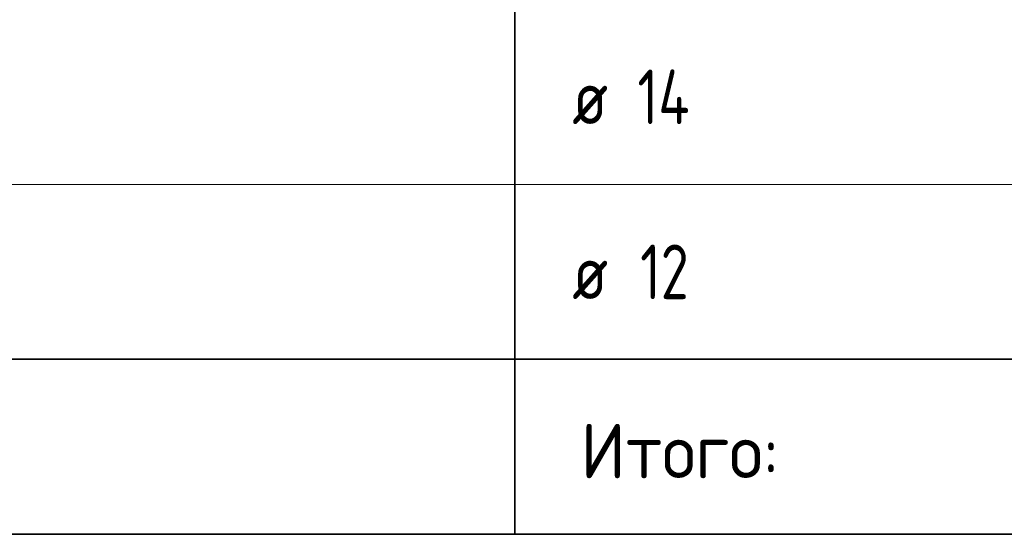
# Model space of a CAD drawing. Header units: metres. Extents: x -38 to 97, y -15 to 21.
# Tile 101 of 132: x 73.16 to 77.66, y -1.13 to 1.22. Entities that reach past the tile are written whole.
import ezdxf

# ---------------------------------------------------------------- set-up
doc = ezdxf.new("R2010")
doc.units = ezdxf.units.M
doc.styles.add('ISOCPEUR', font='txt')

msp = doc.modelspace()

# ---------------------------------------------------------------- linework, layer by layer
at = {"color": 7, "linetype": 'Continuous', "lineweight": 35, "transparency": 33554687}
for p, q in [((75.4198, 1.2717), (75.4198, 0.4717)), ((75.4198, 0.4717), (75.4198, -0.3283)), ((67.9198, -0.3283), (86.4198, -0.3283)), ((75.4198, -0.3283), (75.4198, -1.1283)), ((67.9198, -1.1283), (86.4198, -1.1283))]:
    msp.add_line(p, q, dxfattribs=at)
at = {"color": 7, "linetype": 'Continuous', "lineweight": 13, "transparency": 33554687}
for p, q in [((86.4198, 0.4717), (67.9198, 0.4717)), ((86.4198, -0.3283), (67.9198, -0.3283))]:
    msp.add_line(p, q, dxfattribs=at)

# ---------------------------------------------------------------- texts
at = {"color": 7, "linetype": 'Continuous', "lineweight": 35, "transparency": 33554687, "char_height": 0.25, "attachment_point": 7, "style": 'ISOCPEUR'}
for s, insert, width in [('\\W0.76;14', (75.98, 0.7467), 0.420468), ('\\W0.82;ø', (75.6817, 0.7467), 0.327205), ('\\W0.75;12', (75.9925, -0.0533), 0.393567), ('\\W0.82;ø', (75.6817, -0.0533), 0.327205), ('\\W0.95;Итого:', (75.7194, -0.872), 1.143461)]:
    msp.add_mtext(s, dxfattribs=dict(at, insert=insert, width=width))

doc.saveas('drawing.dxf')
